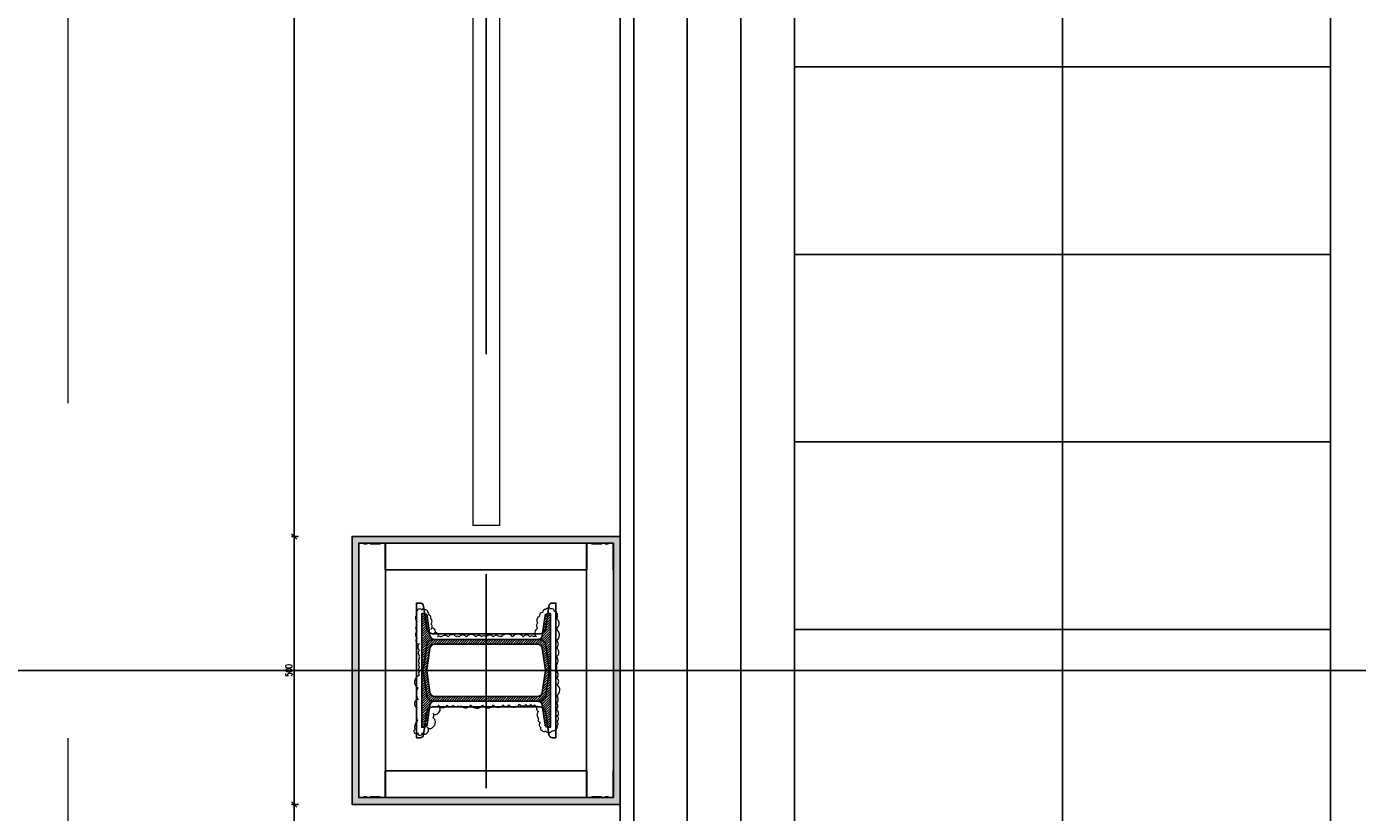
# Model space of a CAD drawing. Header units: centimetres. Extents: x -228435 to 111511, y -89367 to 428125.
# Tile 91 of 219: x -19297 to -16815, y 46735 to 48201. Entities that reach past the tile are written whole.
import ezdxf
from ezdxf.xclip import XClip

# ---------------------------------------------------------------- set-up
doc = ezdxf.new("R2010")
doc.units = ezdxf.units.CM
doc.header["$LTSCALE"] = 50
doc.header["$XCLIPFRAME"] = 0
doc.header["$PDMODE"] = 35
doc.header["$PDSIZE"] = 0.1
for name, pattern in [('Balustrady$0$DASHED', [0.75, 0.5, -0.25]), ('DASHDOT2', [12.7, 6.35, -3.175, 0, -3.175]), ('DIVIDE', [31.75, 12.7, -6.35, 0, -6.35, 0, -6.35])]:
    doc.linetypes.add(name, pattern=pattern)
doc.layers.get('0').update_dxf_attribs({"color": 8})
doc.layers.get('DEFPOINTS').update_dxf_attribs({"color": 8})
for name, color, linetype in [('ARCH_INFO_OSIE', 8, 'Continuous'), ('ARCH_INFO_OSIE_IST', 8, 'DASHDOT2'), ('ARCH_INFO_SCHODY_IST', 8, 'Continuous'), ('ARCH_SCHODY_IST', 8, 'Continuous'), ('ARCH_STROP', 8, 'Continuous'), ('Balustrady$0$ARCH_WITRYNA', 8, 'Continuous'), ('Kondygnacja +0$0$ARCH_STAL_IST', 8, 'Continuous'), ('Kondygnacja -1$0$ARCH_STAL_IST', 8, 'Continuous'), ('Obudowy i okł. słupów$0$ARCH_GK', 8, 'Continuous'), ('Obudowy i okł. słupów$0$ARCH_PROFILE', 8, 'Continuous'), ('Osie rzutów$0$ARCH_INFO_OSIE_OPISY_IST', 8, 'Continuous'), ('RYSUNKOWE_XREF', 8, 'Continuous')]:
    doc.layers.add(name, color=color, linetype=linetype)
for name, color, linetype, lineweight in [('Kondygnacja +0$0$ARCH_WIDOK', 8, 'Continuous', 13), ('Kondygnacja -1$0$ARCH_INFO_WYMIARY', 8, 'Continuous', 9), ('Obudowy i okł. słupów$0$ARCH_hatch', 8, 'Continuous', 13), ('Obudowy i okł. słupów$0$ARCH_WIDOK', 8, 'Continuous', 13)]:
    doc.layers.add(name, color=color, linetype=linetype, lineweight=lineweight)
doc.styles.add('Kondygnacja -1$0$Romans', font='Romans.shx', dxfattribs={"width": 0.7})
doc.dimstyles.new('Kondygnacja -1$0$Wymiary 1-100', dxfattribs={"dimtxt": 12, "dimasz": 10, "dimexe": 5, "dimexo": 0, "dimgap": 4, "dimtad": 1, "dimrnd": 0.5, "dimzin": 12, "dimdsep": 46, "dimtxsty": 'Kondygnacja -1$0$Romans', "dimblk": 'Kondygnacja -1$0$_Oblique', "dimcen": 10, "dimdle": 10, "dimclrt": 55, "dimazin": 0, "dimtfac": 1, "dimtmove": 1, "dimatfit": 3, "dimfxl": 0, "dimtolj": 1, "dimtzin": 0, "dimarcsym": 0})
pattern_1 = [(315, (7779.81467, 18266.4735), (0.224506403, 0.224506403), [])]

# ---------------------------------------------------------------- blocks, each defined once
blk = doc.blocks.new('Osie rzutów')
at = {"layer": 'ARCH_INFO_OSIE_IST', "ltscale": 10}
blk.add_line((4436.04, 9200), (15156.54, 9200), dxfattribs=at)
blk = doc.blocks.new('c blok')
at = {"layer": 'Kondygnacja -1$0$ARCH_STAL_IST'}
h = blk.add_hatch(dxfattribs=at)
h.set_pattern_fill('ANSI31', color=256, scale=0.1, angle=270, style=0)
h.set_pattern_definition(pattern_1)
edge = h.paths.add_edge_path()
edge.add_arc((16972.97, 7625.71), 0.87, 360, 442.0272)
edge.add_line((16973.09, 7626.57), (16969.42, 7627.08))
edge.add_arc((16969.49, 7627.6), 0.52, 180, 262.0272, ccw=False)
edge.add_line((16968.97, 7627.6), (16968.97, 7628.09))
edge.add_line((16968.97, 7628.09), (16979.57, 7628.09))
edge.add_line((16979.57, 7628.09), (16979.57, 7627.6))
edge.add_arc((16979.05, 7627.6), 0.52, -82.0272, 0, ccw=False)
edge.add_line((16979.12, 7627.08), (16975.46, 7626.57))
edge.add_arc((16975.58, 7625.71), 0.87, 97.9728, 180)
edge.add_line((16974.71, 7625.71), (16974.71, 7606.46))
edge.add_arc((16975.58, 7606.46), 0.87, 180, 262.0272)
edge.add_line((16975.46, 7605.6), (16979.12, 7605.09))
edge.add_arc((16979.05, 7604.57), 0.52, 0, 82.0272, ccw=False)
edge.add_line((16979.57, 7604.57), (16979.57, 7604.09))
edge.add_line((16979.57, 7604.09), (16968.97, 7604.09))
edge.add_line((16968.97, 7604.09), (16968.97, 7604.57))
edge.add_arc((16969.49, 7604.57), 0.52, 97.9728, 180, ccw=False)
edge.add_line((16969.42, 7605.09), (16973.09, 7605.6))
edge.add_arc((16972.97, 7606.46), 0.87, 277.9728, 360)
edge.add_line((16973.84, 7606.46), (16973.84, 7625.71))
h = blk.add_hatch(dxfattribs=at)
h.set_pattern_fill('ANSI31', color=256, scale=0.1, angle=270, style=0)
h.set_pattern_definition(pattern_1)
edge = h.paths.add_edge_path()
edge.add_arc((16986.18, 7625.71), 0.87, 97.9728, 180, ccw=False)
edge.add_line((16986.06, 7626.57), (16989.72, 7627.08))
edge.add_arc((16989.65, 7627.6), 0.52, 277.9728, 360)
edge.add_line((16990.17, 7627.6), (16990.17, 7628.09))
edge.add_line((16990.17, 7628.09), (16979.57, 7628.09))
edge.add_line((16979.57, 7628.09), (16979.57, 7627.6))
edge.add_arc((16980.09, 7627.6), 0.52, 180, 262.0272)
edge.add_line((16980.02, 7627.08), (16983.69, 7626.57))
edge.add_arc((16983.57, 7625.71), 0.87, 0, 82.0272, ccw=False)
edge.add_line((16984.44, 7625.71), (16984.44, 7606.46))
edge.add_arc((16983.57, 7606.46), 0.87, 277.9728, 360, ccw=False)
edge.add_line((16983.69, 7605.6), (16980.02, 7605.09))
edge.add_arc((16980.09, 7604.57), 0.52, 97.9728, 180)
edge.add_line((16979.57, 7604.57), (16979.57, 7604.09))
edge.add_line((16979.57, 7604.09), (16990.17, 7604.09))
edge.add_line((16990.17, 7604.09), (16990.17, 7604.57))
edge.add_arc((16989.65, 7604.57), 0.52, 0, 82.0272)
edge.add_line((16989.72, 7605.09), (16986.06, 7605.6))
edge.add_arc((16986.18, 7606.46), 0.87, 180, 262.0272, ccw=False)
edge.add_line((16985.31, 7606.46), (16985.31, 7625.71))
at = {"layer": 'Obudowy i okł. słupów$0$ARCH_hatch'}
h = blk.add_hatch(dxfattribs=at)
h.set_pattern_fill('AR-SAND', color=256, scale=0.01, style=0)
h.paths.add_polyline_path([(16954.57, 7641.09), (16954.57, 7591.09), (17004.57, 7591.09), (17004.57, 7641.09)])
h.paths.add_polyline_path([(17003.32, 7639.84), (17003.32, 7592.34), (16955.82, 7592.34), (16955.82, 7639.84)], flags=16)
at = {"layer": 'ARCH_INFO_OSIE', "linetype": 'DIVIDE', "ltscale": 0.1}
for points in [[(16979.57, 7598.09), (16979.57, 7630.09)], [(16997.52, 7616.09), (16957.62, 7616.09)], [(16974.71, 7616.09), (16984.44, 7616.09)]]:
    blk.add_lwpolyline(points, dxfattribs=at)
at = {"layer": 'Kondygnacja -1$0$ARCH_STAL_IST'}
for points in [[(16973.84, 7625.71, 0.37402), (16973.09, 7626.57), (16969.42, 7627.08, -0.37402), (16968.97, 7627.6), (16968.97, 7628.09), (16979.57, 7628.09), (16979.57, 7627.6, -0.37402), (16979.12, 7627.08), (16975.46, 7626.57, 0.37402), (16974.71, 7625.71), (16974.71, 7606.46, 0.37402), (16975.46, 7605.6), (16979.12, 7605.09, -0.37402), (16979.57, 7604.57), (16979.57, 7604.09), (16968.97, 7604.09), (16968.97, 7604.57, -0.37402), (16969.42, 7605.09), (16973.09, 7605.6, 0.37402), (16973.84, 7606.46)], [(16985.31, 7625.71, -0.37402), (16986.06, 7626.57), (16989.72, 7627.08, 0.37402), (16990.17, 7627.6), (16990.17, 7628.09), (16979.57, 7628.09), (16979.57, 7627.6, 0.37402), (16980.02, 7627.08), (16983.69, 7626.57, -0.37402), (16984.44, 7625.71), (16984.44, 7606.46, -0.37402), (16983.69, 7605.6), (16980.02, 7605.09, 0.37402), (16979.57, 7604.57), (16979.57, 7604.09), (16990.17, 7604.09), (16990.17, 7604.57, 0.37402), (16989.72, 7605.09), (16986.06, 7605.6, -0.37402), (16985.31, 7606.46)]]:
    blk.add_lwpolyline(points, format="xyb", close=True, dxfattribs=at)
at = {"layer": 'Obudowy i okł. słupów$0$ARCH_GK'}
for points in [[(16954.57, 7591.09), (17004.57, 7591.09), (17004.57, 7641.09), (16954.57, 7641.09)], [(16955.82, 7592.34), (17003.32, 7592.34), (17003.32, 7639.84), (16955.82, 7639.84)]]:
    blk.add_lwpolyline(points, close=True, dxfattribs=at)
at = {"layer": 'Obudowy i okł. słupów$0$ARCH_PROFILE'}
for points in [[(16955.84, 7638.25), (16955.92, 7638.34), (16955.92, 7638.84), (16955.82, 7638.94), (16955.82, 7639.84), (16960.8, 7639.84, -1), (16960.8, 7639.79), (16955.87, 7639.79), (16955.87, 7638.96), (16955.97, 7638.86), (16955.97, 7638.32), (16955.87, 7638.22), (16955.87, 7637.76), (16955.97, 7637.66), (16955.97, 7635.82), (16955.87, 7635.72), (16955.87, 7634.89), (16960.8, 7634.89, -1), (16960.8, 7634.84), (16955.82, 7634.84), (16955.82, 7635.74), (16955.92, 7635.84), (16955.92, 7637.64), (16955.84, 7637.72)], [(17003.31, 7638.25), (17003.22, 7638.34), (17003.22, 7638.84), (17003.32, 7638.94), (17003.32, 7639.84), (16998.35, 7639.84, 1), (16998.35, 7639.79), (17003.27, 7639.79), (17003.27, 7638.96), (17003.17, 7638.86), (17003.17, 7638.32), (17003.27, 7638.22), (17003.27, 7637.76), (17003.17, 7637.66), (17003.17, 7635.82), (17003.27, 7635.72), (17003.27, 7634.89), (16998.35, 7634.89, 1), (16998.35, 7634.84), (17003.32, 7634.84), (17003.32, 7635.74), (17003.22, 7635.84), (17003.22, 7637.64), (17003.31, 7637.72)], [(16955.84, 7593.92), (16955.92, 7593.84), (16955.92, 7593.34), (16955.82, 7593.24), (16955.82, 7592.34), (16960.8, 7592.34, 1), (16960.8, 7592.39), (16955.87, 7592.39), (16955.87, 7593.22), (16955.97, 7593.32), (16955.97, 7593.86), (16955.87, 7593.96), (16955.87, 7594.42), (16955.97, 7594.52), (16955.97, 7596.36), (16955.87, 7596.46), (16955.87, 7597.29), (16960.8, 7597.29, 1), (16960.8, 7597.34), (16955.82, 7597.34), (16955.82, 7596.44), (16955.92, 7596.34), (16955.92, 7594.54), (16955.84, 7594.45)], [(17003.31, 7593.92), (17003.22, 7593.84), (17003.22, 7593.34), (17003.32, 7593.24), (17003.32, 7592.34), (16998.35, 7592.34, -1), (16998.35, 7592.39), (17003.27, 7592.39), (17003.27, 7593.22), (17003.17, 7593.32), (17003.17, 7593.86), (17003.27, 7593.96), (17003.27, 7594.42), (17003.17, 7594.52), (17003.17, 7596.36), (17003.27, 7596.46), (17003.27, 7597.29), (16998.35, 7597.29, -1), (16998.35, 7597.34), (17003.32, 7597.34), (17003.32, 7596.44), (17003.22, 7596.34), (17003.22, 7594.54), (17003.31, 7594.45)]]:
    blk.add_lwpolyline(points, format="xyb", close=True, dxfattribs=at)
blk.add_lwpolyline([(16998.32, 7608.34), (16998.32, 7597.34), (16960.82, 7597.34), (16960.82, 7634.84), (16998.32, 7634.84), (16998.32, 7608.34)], dxfattribs=at)
at = {"layer": 'Obudowy i okł. słupów$0$ARCH_WIDOK'}
blk.add_lwpolyline([(16985.81, 7606.7, 0.520567), (16985.81, 7607.17, 0.520567), (16985.81, 7607.93, 0.520567), (16985.81, 7609.16, 0.520567), (16985.81, 7611.14, 0.520567), (16985.81, 7613.26, 0.520567), (16985.81, 7613.62, 0.520567), (16985.81, 7614.77, 0.520567), (16985.81, 7616.05, 0.520567), (16985.81, 7616.92, 0.520567), (16985.81, 7617.97, 0.520567), (16985.81, 7619.73, 0.520567), (16985.81, 7621.1, 0.520567), (16985.81, 7621.63, 0.520567), (16985.81, 7623.18, 0.520567), (16985.81, 7624.3, 0.520567), (16985.81, 7624.61, 0.520567), (16985.81, 7625.14, 0.520567), (16986.46, 7625.14, 0.520567), (16986.46, 7625.71, 0.520567), (16987.24, 7625.71, 0.520567), (16987.24, 7626.4, 0.520567), (16988.25, 7626.4, 0.520567), (16989.19, 7626.4, 0.391103), (16989.88, 7626.7, 0.097049), (16990.46, 7626.93, 0.466209), (16990.88, 7627.53, 0.695481), (16990.81, 7628.07, 0.486099), (16990.88, 7628.85, 0.35864), (16989.92, 7628.97, 0.520567), (16988.75, 7628.94, 0.520567), (16987.98, 7628.94, 0.520567), (16986.88, 7628.94, 0.520567), (16985.59, 7628.94, 0.520567), (16984.58, 7628.94, 0.520567), (16984.58, 7628.49, 0.520567), (16983.32, 7628.49, 0.520567), (16982.34, 7628.49, 0.520567), (16981.8, 7628.49, 0.520567), (16980.93, 7628.49, 0.520567), (16980.18, 7628.49, 0.520567), (16979.39, 7628.49, 0.520567), (16978.66, 7628.49, 0.630412), (16976.28, 7628.82, 0.291029), (16974.15, 7628.73, 0.793013), (16972.62, 7628.97, 0.148616), (16970.16, 7628.88, 0.285246), (16968.59, 7629.35, 1.165163), (16967.9, 7628.79, 1.326239), (16967.91, 7628.03, 0.520567), (16967.91, 7627.08, 0.520567), (16968.98, 7627.08, 0.520567), (16968.98, 7626.01, 0.520567), (16970.78, 7626.01, 0.520567), (16971.59, 7626.01, 0.520567), (16971.59, 7625.03, 0.520567), (16973.05, 7625.03, 0.520567), (16973.05, 7623.35, 0.520567), (16973.09, 7622.27, 0.520567), (16972.96, 7621.26, 0.520567), (16972.94, 7620.73, 0.520567), (16973.11, 7618.98, 0.520567), (16973.05, 7616.75, 0.520567), (16973.11, 7614.72, 0.520567), (16973.11, 7612.93, 0.520567), (16973.13, 7611.84, 0.520567), (16973.28, 7609.82, 0.520567), (16973.22, 7608.64, 0.520567), (16973.17, 7607.75, 0.520567), (16973.13, 7607.04, 0.520567), (16972.98, 7606.51, 0.520567), (16971.89, 7606.28, 0.520567), (16970.67, 7606.28, 0.520567), (16969.85, 7605.98, 0.520567), (16968.92, 7605.84, 0.520567), (16968.39, 7605.73, 0.520567), (16968.29, 7604.99, 0.520567), (16968.31, 7603.75, 0.520567), (16969.28, 7602.8, 0.520567), (16970.06, 7602.84, 0.520567), (16970.98, 7602.8, 0.520567), (16972.29, 7602.99, 0.520567), (16973.51, 7602.99, 0.520567), (16974.84, 7602.91, 0.520567), (16976.9, 7602.82, 0.520567), (16978.12, 7602.87, 0.520567), (16979.57, 7603.16, 0.520567), (16980.54, 7603.06, 0.520567), (16982.03, 7602.99, 0.520567), (16983.8, 7602.93, 0.520567), (16985.08, 7602.91, 0.520567), (16987.25, 7603.03, 0.520567), (16989.25, 7602.91, 0.520567), (16990.58, 7603.31, 0.520567), (16991.04, 7603.98, 0.520567), (16990.91, 7604.95, 0.520567), (16990.37, 7605.54, 0.520567), (16989.67, 7606.09, 0.520567), (16988.43, 7606.43, 0.520567), (16987.46, 7606.43, 0.520567)], format="xyb", close=True, dxfattribs=at)
blk = doc.blocks.new('A$C6FDA0163')
at = {"layer": 'ARCH_INFO_OSIE_IST', "ltscale": 2}
blk.add_line((-190.03, -1830.05, -630), (-190.03, 85.33, -630), dxfattribs=at)
at = {"layer": 'ARCH_INFO_SCHODY_IST'}
for points in [[(-82.5, -1155.28), (-82.5, -399.58), (-117.71, -433.51)], [(-82.5, -1159.63), (-82.5, -399.58), (-47.29, -433.51)]]:
    blk.add_lwpolyline(points, dxfattribs=at)
at = {"layer": 'ARCH_SCHODY_IST'}
for p, q in [((-152.5, -185.96), (-152.5, -1138.51)), ((-142.5, -185.96), (-142.5, -1140.9)), ((-162.5, -246.72), (-162.5, -1136.11)), ((-132.5, -253.47), (-132.5, -1143.3)), ((-32.5, -253.47), (-32.5, -1167.26)), ((-132.5, -506.44), (-32.5, -506.44)), ((-132.5, -541.44), (-32.5, -541.44)), ((-132.5, -576.44), (-32.5, -576.44)), ((-132.5, -611.44), (-32.5, -611.44)), ((-132.5, -611.44), (-32.5, -611.44))]:
    blk.add_line(p, q, dxfattribs=at)
at = {"layer": 'ARCH_STROP'}
blk.add_lwpolyline([(-165, -117.05), (165, -117.05), (165, -1799.05), (-165, -1799.05)], close=True, dxfattribs=at)
at = {"layer": 'Balustrady$0$ARCH_WITRYNA', "linetype": 'Balustrady$0$DASHED', "ltscale": 10, "elevation": 630}
blk.add_lwpolyline([(-165, -249.22), (-190, -249.22), (-190, -592.05)], dxfattribs=at)
at = {"layer": 'Kondygnacja +0$0$ARCH_WIDOK'}
blk.add_line((-187.5, -592.05, 630), (-192.5, -592.05, 630), dxfattribs=at)
at = {"layer": 'Kondygnacja +0$0$ARCH_WIDOK', "elevation": 630}
for points in [[(-192.5, -246.72), (-192.5, -592.05)], [(-187.5, -251.72), (-187.5, -592.05)]]:
    blk.add_lwpolyline(points, dxfattribs=at)
at = {"layer": 'Kondygnacja +0$0$ARCH_WIDOK'}
blk.add_lwpolyline([(-162.5, -1633.55), (-165.03, -1633.55), (-165.03, -246.72), (-162.5, -246.72)], dxfattribs=at)
at = {"rotation": 90}
blk.add_blockref('c blok', (7426.05, -17598.62, -630), dxfattribs=at)
at = {"layer": 'RYSUNKOWE_XREF'}
blk.add_blockref('Osie rzutów', (-10460.03, -9819.05, -630), dxfattribs=at)
blk = doc.blocks.new('Kondygnacja -1$0$_Oblique')
at = {"color": 0, "linetype": 'ByBlock', "lineweight": -2}
blk.add_line((-0.5, -0.5), (0.5, 0.5), dxfattribs=at)
blk = doc.blocks.new('*D1086')
at = {"layer": 'DEFPOINTS', "color": 0, "lineweight": 40}
for p in [(-18798.2, 46750), (-18690.3, 46750), (-18690.3, 41250)]:
    blk.add_point(p, dxfattribs=at)
at = {"layer": 'Kondygnacja -1$0$ARCH_INFO_WYMIARY', "color": 0, "lineweight": -2}
for p, q in [((-18790.2, 46750), (-18803.2, 46750)), ((-18798.2, 41240), (-18798.2, 46760)), ((-18790.2, 41250), (-18803.2, 41250))]:
    blk.add_line(p, q, dxfattribs=at)
at = {"layer": 'Kondygnacja -1$0$ARCH_INFO_WYMIARY', "color": 0, "lineweight": -2, "xscale": 10, "yscale": 10, "zscale": 10}
for p, rotation in [((-18798.2, 46750), 90), ((-18798.2, 41250), 270)]:
    blk.add_blockref('Kondygnacja -1$0$_Oblique', p, dxfattribs=dict(at, rotation=rotation))
at = {"layer": 'Kondygnacja -1$0$ARCH_INFO_WYMIARY', "color": 55, "insert": (-18808.2, 44000), "char_height": 12, "attachment_point": 5, "rotation": 90, "style": 'Kondygnacja -1$0$Romans'}
blk.add_mtext('\\A1;5500', dxfattribs=at)
blk = doc.blocks.new('*D1087')
at = {"layer": 'DEFPOINTS', "color": 0, "lineweight": 40}
for p in [(-18798.2, 47250), (-18690.3, 47250), (-18690.3, 46750)]:
    blk.add_point(p, dxfattribs=at)
at = {"layer": 'Kondygnacja -1$0$ARCH_INFO_WYMIARY', "color": 0, "lineweight": -2}
for p, q in [((-18790.2, 47250), (-18803.2, 47250)), ((-18798.2, 46740), (-18798.2, 47260)), ((-18790.2, 46750), (-18803.2, 46750))]:
    blk.add_line(p, q, dxfattribs=at)
at = {"layer": 'Kondygnacja -1$0$ARCH_INFO_WYMIARY', "color": 0, "lineweight": -2, "xscale": 10, "yscale": 10, "zscale": 10}
for p, rotation in [((-18798.2, 47250), 90), ((-18798.2, 46750), 270)]:
    blk.add_blockref('Kondygnacja -1$0$_Oblique', p, dxfattribs=dict(at, rotation=rotation))
at = {"layer": 'Kondygnacja -1$0$ARCH_INFO_WYMIARY', "color": 55, "insert": (-18808.2, 47000), "char_height": 12, "attachment_point": 5, "rotation": 90, "style": 'Kondygnacja -1$0$Romans'}
blk.add_mtext('\\A1;500', dxfattribs=at)
blk = doc.blocks.new('*D1088')
at = {"layer": 'DEFPOINTS', "color": 0, "lineweight": 40}
for p in [(-18798.2, 52580), (-18710.3, 52580), (-18690.3, 47250)]:
    blk.add_point(p, dxfattribs=at)
at = {"layer": 'Kondygnacja -1$0$ARCH_INFO_WYMIARY', "color": 0, "lineweight": -2}
for p, q in [((-18790.2, 52580), (-18803.2, 52580)), ((-18798.2, 47240), (-18798.2, 52590)), ((-18790.2, 47250), (-18803.2, 47250))]:
    blk.add_line(p, q, dxfattribs=at)
at = {"layer": 'Kondygnacja -1$0$ARCH_INFO_WYMIARY', "color": 0, "lineweight": -2, "xscale": 10, "yscale": 10, "zscale": 10}
for p, rotation in [((-18798.2, 52580), 90), ((-18798.2, 47250), 270)]:
    blk.add_blockref('Kondygnacja -1$0$_Oblique', p, dxfattribs=dict(at, rotation=rotation))
at = {"layer": 'Kondygnacja -1$0$ARCH_INFO_WYMIARY', "color": 55, "insert": (-18808.2, 49915), "char_height": 12, "attachment_point": 5, "rotation": 90, "style": 'Kondygnacja -1$0$Romans'}
blk.add_mtext('\\A1;5330', dxfattribs=at)

msp = doc.modelspace()

# ---------------------------------------------------------------- linework, layer by layer
at = {"linetype": 'Balustrady$0$DASHED', "lineweight": 20, "ltscale": 50, "elevation": -5670}
msp.add_lwpolyline([(-19219.92022, 53823.48574), (-13875.78762, 53823.48574), (-13875.78762, 34373.38665), (-19219.92022, 34373.38665)], close=True, dxfattribs=at)
at = {"layer": 'Kondygnacja +0$0$ARCH_STAL_IST', "elevation": 630}
for points in [[(-18310, 47000), (-18310, 47125.66667), (-18316.44316, 47125.66667, 0.3740358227), (-18323.09496, 47119.88125), (-18328.97565, 47077.87627, -0.3740358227), (-18339.91893, 47068.35833), (-18540.08107, 47068.35833, -0.3740358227), (-18551.02435, 47077.87627), (-18556.90504, 47119.88125, 0.3740358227), (-18563.55684, 47125.66667), (-18570, 47125.66667), (-18570, 47000), (-18563.55684, 47000, 0.3740358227), (-18556.90504, 47005.78542), (-18551.02435, 47047.79039, -0.3740358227), (-18540.08107, 47057.30833), (-18339.91893, 47057.30833, -0.3740358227), (-18328.97565, 47047.79039), (-18323.09496, 47005.78542, 0.3740358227), (-18316.44316, 47000)], [(-18310, 46874.33333), (-18310, 47000), (-18316.44316, 47000, 0.3740358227), (-18323.09496, 46994.21458), (-18328.97565, 46952.20961, -0.3740358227), (-18339.91893, 46942.69167), (-18540.08107, 46942.69167, -0.3740358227), (-18551.02435, 46952.20961), (-18556.90504, 46994.21458, 0.3740358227), (-18563.55684, 47000), (-18570, 47000), (-18570, 46874.33333), (-18563.55684, 46874.33333, 0.3740358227), (-18556.90504, 46880.11875), (-18551.02435, 46922.12373, -0.3740358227), (-18540.08107, 46931.64167), (-18339.91893, 46931.64167, -0.3740358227), (-18328.97565, 46922.12373), (-18323.09496, 46880.11875, 0.3740358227), (-18316.44316, 46874.33333)]]:
    msp.add_lwpolyline(points, format="xyb", close=True, dxfattribs=at)

# ---------------------------------------------------------------- block references
ref = msp.add_blockref('A$C6FDA0163', (-16540, 53190.5, 630), dxfattribs=dict(xscale=10, yscale=10, zscale=10))
XClip(ref).set_block_clipping_path([(-400.031931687, -2219.05), (399.968068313, 380.95)])
at = {"layer": 'Osie rzutów$0$ARCH_INFO_OSIE_OPISY_IST', "xscale": 10, "yscale": 10, "zscale": 10}
msp.add_blockref('Osie rzutów', (-121140, -45000, 630), dxfattribs=at)

# ---------------------------------------------------------------- dimensions: what is measured, and where the dimension line sits
at = {"layer": 'Kondygnacja -1$0$ARCH_INFO_WYMIARY'}
for base, p1, p2, picture, middle in [((-18798.22769, 52580, -5670), (-18690.31932, 47250, -5670), (-18710.31932, 52580, -5670), '*D1088', (-18808.22769, 49915, -5670)), ((-18798.22769, 47250, -5670), (-18690.31932, 46750, -5670), (-18690.31932, 47250, -5670), '*D1087', (-18808.22769, 47000, -5670)), ((-18798.22769, 46750, -5670), (-18690.31932, 41250, -5670), (-18690.31932, 46750, -5670), '*D1086', (-18808.22769, 44000, -5670))]:
    dim = msp.add_linear_dim(base=base, p1=p1, p2=p2, angle=90, dimstyle='Kondygnacja -1$0$Wymiary 1-100', dxfattribs=at)
    dim.commit()
    dim.dimension.update_dxf_attribs({"geometry": picture, "text_midpoint": middle})

doc.saveas('drawing.dxf')
